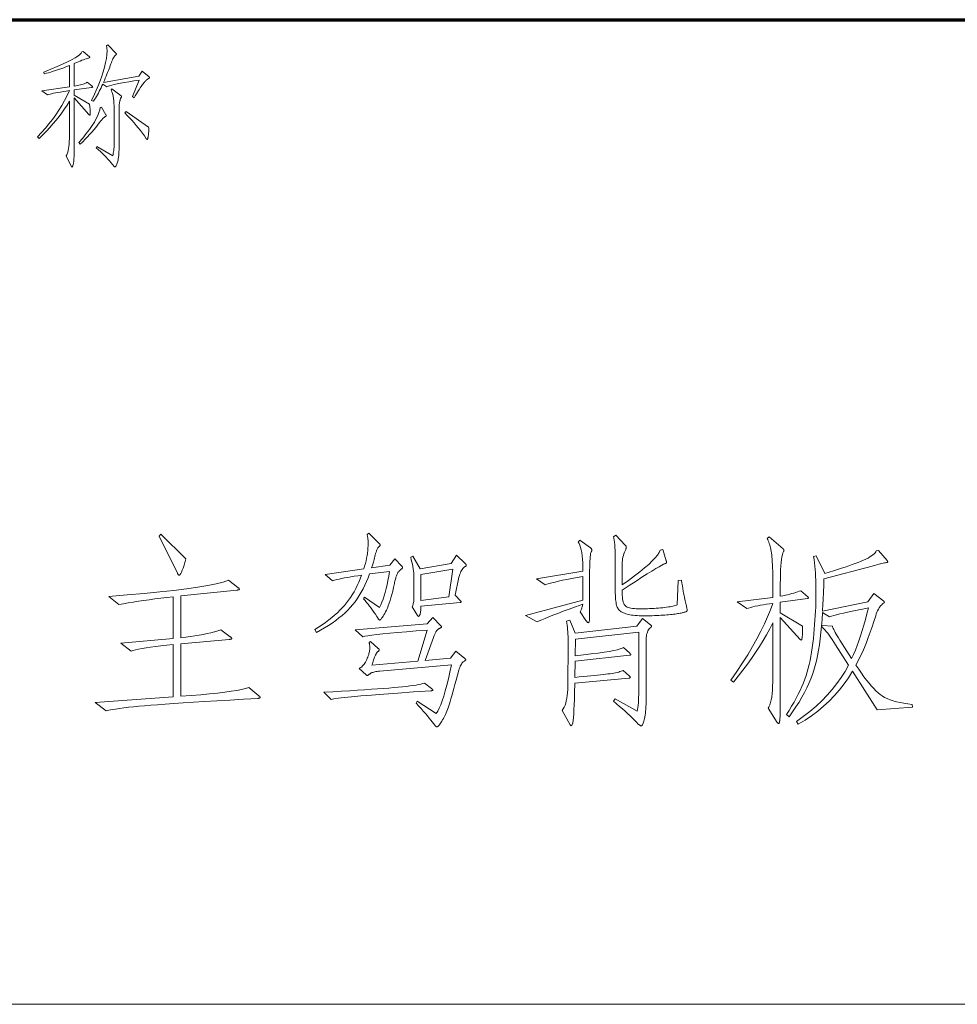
# Model space of a CAD drawing. Extents: x 0 to 1189, y 0 to 841.
# Tile 120 of 135: x 1119 to 1143, y 38 to 64. Entities that reach past the tile are written whole.
import ezdxf

# ---------------------------------------------------------------- set-up
doc = ezdxf.new("R2010")
doc.units = 0

msp = doc.modelspace()

# ---------------------------------------------------------------- linework, layer by layer
at = {"color": 5, "lineweight": 70}
msp.add_line((1064, 63.5), (1169, 63.5), dxfattribs=at)
at = {"color": 7, "lineweight": 13}
msp.add_line((1169, 38), (1064, 38), dxfattribs=at)
for points in [[(1121.958, 62.017), (1121.96, 62.016), (1121.962, 62.014), (1121.964, 62.013), (1121.965, 62.011), (1121.966, 62.009), (1121.967, 62.007), (1121.968, 62.006), (1121.969, 62.004), (1121.969, 62.002), (1121.969, 62), (1121.969, 61.998), (1121.968, 61.996), (1121.967, 61.993), (1121.966, 61.991), (1121.964, 61.989), (1121.961, 61.987), (1121.959, 61.985), (1121.956, 61.983), (1121.952, 61.981), (1121.948, 61.979), (1121.935, 61.971), (1121.922, 61.961), (1121.909, 61.951), (1121.896, 61.939), (1121.882, 61.926), (1121.868, 61.911), (1121.853, 61.896), (1121.838, 61.879), (1121.823, 61.861), (1121.808, 61.842), (1121.791, 61.82), (1121.773, 61.796), (1121.753, 61.768), (1121.732, 61.736), (1121.709, 61.702), (1121.685, 61.664), (1121.658, 61.623), (1121.631, 61.578), (1121.601, 61.53), (1121.57, 61.479), (1121.525, 61.511), (1121.698, 61.937), (1121.561, 61.914), (1121.436, 61.893), (1121.323, 61.872), (1121.222, 61.853), (1121.133, 61.835), (1121.056, 61.818), (1120.99, 61.803), (1120.937, 61.789), (1120.895, 61.776), (1120.866, 61.764), (1120.762, 61.833), (1120.739, 61.785), (1120.717, 61.738), (1120.693, 61.691), (1120.67, 61.646), (1120.646, 61.601), (1120.622, 61.557), (1120.598, 61.514), (1120.573, 61.471), (1120.548, 61.43), (1120.522, 61.389), (1120.47, 61.406), (1120.546, 61.57), (1120.614, 61.726), (1120.674, 61.875), (1120.726, 62.015), (1120.77, 62.147), (1120.805, 62.272), (1120.833, 62.388), (1120.853, 62.497), (1120.865, 62.597), (1120.869, 62.69), (1120.869, 62.706), (1120.869, 62.721), (1120.868, 62.736), (1120.867, 62.75), (1120.866, 62.764), (1120.864, 62.777), (1120.862, 62.79), (1120.86, 62.802), (1120.858, 62.814), (1120.855, 62.825), (1120.887, 62.853), (1121.109, 62.621), (1121.109, 62.619), (1121.11, 62.618), (1121.11, 62.617), (1121.111, 62.615), (1121.111, 62.614), (1121.112, 62.612), (1121.112, 62.611), (1121.112, 62.61), (1121.112, 62.608), (1121.112, 62.607), (1121.112, 62.605), (1121.112, 62.604), (1121.111, 62.603), (1121.11, 62.601), (1121.109, 62.6), (1121.108, 62.598), (1121.107, 62.597), (1121.105, 62.596), (1121.104, 62.594), (1121.102, 62.593), (1121.089, 62.584), (1121.076, 62.571), (1121.063, 62.555), (1121.05, 62.537), (1121.037, 62.514), (1121.024, 62.489), (1121.01, 62.46), (1120.996, 62.429), (1120.982, 62.394), (1120.968, 62.355), (1120.953, 62.315), (1120.938, 62.272), (1120.921, 62.228), (1120.904, 62.182), (1120.885, 62.135), (1120.866, 62.085), (1120.846, 62.034), (1120.824, 61.982), (1120.802, 61.927), (1120.779, 61.871), (1121.691, 62.041), (1121.782, 62.163)], [(1120.488, 61.778), (1120.49, 61.776), (1120.491, 61.774), (1120.493, 61.772), (1120.494, 61.77), (1120.495, 61.768), (1120.496, 61.766), (1120.497, 61.764), (1120.498, 61.762), (1120.498, 61.76), (1120.498, 61.759), (1120.498, 61.757), (1120.497, 61.755), (1120.495, 61.754), (1120.494, 61.752), (1120.491, 61.751), (1120.488, 61.75), (1120.484, 61.749), (1120.48, 61.748), (1120.476, 61.747), (1120.47, 61.746), (1120.019, 61.681), (1120.019, 61.549), (1120.415, 61.309), (1120.419, 61.285), (1120.422, 61.261), (1120.425, 61.238), (1120.428, 61.217), (1120.43, 61.196), (1120.432, 61.176), (1120.434, 61.157), (1120.435, 61.138), (1120.435, 61.121), (1120.436, 61.105), (1120.436, 61.09), (1120.435, 61.076), (1120.435, 61.064), (1120.434, 61.054), (1120.433, 61.045), (1120.432, 61.038), (1120.431, 61.032), (1120.43, 61.028), (1120.429, 61.026), (1120.427, 61.025), (1120.425, 61.025), (1120.423, 61.026), (1120.421, 61.026), (1120.419, 61.028), (1120.416, 61.029), (1120.413, 61.031), (1120.411, 61.033), (1120.407, 61.036), (1120.404, 61.039), (1120.401, 61.042), (1120.019, 61.476), (1120.019, 60.324), (1120.019, 60.236), (1120.018, 60.156), (1120.017, 60.082), (1120.016, 60.016), (1120.014, 59.958), (1120.012, 59.906), (1120.009, 59.862), (1120.006, 59.826), (1120.002, 59.796), (1119.999, 59.774), (1119.994, 59.757), (1119.99, 59.741), (1119.986, 59.727), (1119.982, 59.715), (1119.979, 59.705), (1119.975, 59.697), (1119.971, 59.691), (1119.967, 59.686), (1119.964, 59.683), (1119.96, 59.682), (1119.96, 59.682), (1119.959, 59.683), (1119.958, 59.683), (1119.957, 59.684), (1119.956, 59.685), (1119.955, 59.686), (1119.954, 59.687), (1119.953, 59.689), (1119.951, 59.691), (1119.95, 59.693), (1119.808, 59.97), (1119.824, 59.997), (1119.839, 60.03), (1119.852, 60.069), (1119.863, 60.113), (1119.873, 60.163), (1119.88, 60.218), (1119.887, 60.28), (1119.891, 60.347), (1119.894, 60.419), (1119.894, 60.498), (1119.894, 61.386), (1119.833, 61.287), (1119.768, 61.188), (1119.699, 61.091), (1119.626, 60.994), (1119.549, 60.897), (1119.469, 60.802), (1119.385, 60.706), (1119.297, 60.612), (1119.206, 60.518), (1119.11, 60.425), (1119.069, 60.466), (1119.172, 60.576), (1119.271, 60.687), (1119.365, 60.801), (1119.454, 60.918), (1119.539, 61.036), (1119.619, 61.157), (1119.695, 61.28), (1119.766, 61.406), (1119.833, 61.533), (1119.894, 61.663), (1119.81, 61.651), (1119.732, 61.639), (1119.66, 61.627), (1119.594, 61.615), (1119.535, 61.604), (1119.481, 61.593), (1119.434, 61.583), (1119.393, 61.572), (1119.358, 61.562), (1119.329, 61.552), (1119.18, 61.66), (1119.894, 61.76), (1119.894, 62.312), (1119.819, 62.284), (1119.746, 62.257), (1119.675, 62.231), (1119.607, 62.208), (1119.541, 62.185), (1119.476, 62.165), (1119.415, 62.145), (1119.355, 62.128), (1119.297, 62.111), (1119.242, 62.097), (1119.235, 62.142), (1119.414, 62.216), (1119.575, 62.285), (1119.719, 62.349), (1119.844, 62.409), (1119.951, 62.464), (1120.04, 62.514), (1120.111, 62.559), (1120.164, 62.599), (1120.2, 62.635), (1120.217, 62.666), (1120.252, 62.68), (1120.418, 62.541), (1120.42, 62.539), (1120.421, 62.538), (1120.422, 62.537), (1120.423, 62.535), (1120.423, 62.534), (1120.424, 62.533), (1120.425, 62.531), (1120.425, 62.53), (1120.425, 62.528), (1120.425, 62.527), (1120.425, 62.526), (1120.424, 62.524), (1120.424, 62.523), (1120.422, 62.521), (1120.421, 62.52), (1120.419, 62.519), (1120.417, 62.517), (1120.414, 62.516), (1120.411, 62.515), (1120.408, 62.513), (1120.386, 62.507), (1120.36, 62.499), (1120.331, 62.489), (1120.297, 62.478), (1120.26, 62.464), (1120.22, 62.448), (1120.175, 62.43), (1120.127, 62.41), (1120.075, 62.388), (1120.019, 62.364), (1120.019, 61.778), (1120.063, 61.785), (1120.104, 61.793), (1120.143, 61.801), (1120.18, 61.81), (1120.215, 61.82), (1120.248, 61.831), (1120.279, 61.842), (1120.308, 61.853), (1120.335, 61.865), (1120.359, 61.878)], [(1121.237, 61.524), (1121.238, 61.522), (1121.24, 61.52), (1121.24, 61.518), (1121.241, 61.516), (1121.242, 61.514), (1121.243, 61.512), (1121.243, 61.51), (1121.244, 61.508), (1121.244, 61.506), (1121.244, 61.504), (1121.244, 61.502), (1121.244, 61.5), (1121.243, 61.498), (1121.243, 61.496), (1121.242, 61.494), (1121.241, 61.492), (1121.24, 61.491), (1121.24, 61.489), (1121.238, 61.488), (1121.237, 61.486), (1121.233, 61.481), (1121.229, 61.474), (1121.225, 61.467), (1121.221, 61.458), (1121.217, 61.448), (1121.213, 61.437), (1121.209, 61.424), (1121.206, 61.411), (1121.202, 61.396), (1121.199, 61.38), (1121.196, 61.364), (1121.193, 61.347), (1121.19, 61.33), (1121.188, 61.312), (1121.186, 61.294), (1121.184, 61.276), (1121.183, 61.257), (1121.182, 61.238), (1121.182, 61.218), (1121.181, 61.198), (1121.181, 60.251), (1121.181, 60.189), (1121.18, 60.131), (1121.178, 60.077), (1121.175, 60.027), (1121.171, 59.981), (1121.167, 59.938), (1121.161, 59.9), (1121.155, 59.865), (1121.148, 59.834), (1121.14, 59.807), (1121.132, 59.784), (1121.124, 59.762), (1121.116, 59.744), (1121.109, 59.728), (1121.102, 59.714), (1121.095, 59.704), (1121.088, 59.695), (1121.082, 59.69), (1121.076, 59.686), (1121.07, 59.686), (1121.068, 59.686), (1121.066, 59.686), (1121.064, 59.687), (1121.062, 59.688), (1121.06, 59.689), (1121.058, 59.691), (1121.056, 59.693), (1121.054, 59.695), (1121.052, 59.697), (1121.05, 59.7), (1121.014, 59.747), (1120.976, 59.794), (1120.935, 59.842), (1120.893, 59.89), (1120.848, 59.938), (1120.8, 59.987), (1120.751, 60.035), (1120.699, 60.084), (1120.645, 60.133), (1120.588, 60.182), (1120.609, 60.217), (1121.018, 59.977), (1121.026, 60.007), (1121.032, 60.04), (1121.038, 60.075), (1121.043, 60.114), (1121.047, 60.155), (1121.05, 60.199), (1121.053, 60.246), (1121.055, 60.296), (1121.056, 60.348), (1121.057, 60.404), (1121.057, 61.115), (1121.056, 61.194), (1121.053, 61.268), (1121.049, 61.337), (1121.043, 61.401), (1121.036, 61.461), (1121.027, 61.516), (1121.016, 61.566), (1121.003, 61.611), (1120.989, 61.652), (1120.973, 61.687), (1120.994, 61.712)], [(1120.841, 61.035), (1120.843, 61.033), (1120.844, 61.031), (1120.845, 61.029), (1120.846, 61.027), (1120.847, 61.024), (1120.847, 61.022), (1120.848, 61.02), (1120.848, 61.018), (1120.848, 61.015), (1120.848, 61.013), (1120.848, 61.01), (1120.848, 61.008), (1120.847, 61.006), (1120.846, 61.004), (1120.844, 61.002), (1120.842, 61), (1120.84, 60.998), (1120.837, 60.997), (1120.834, 60.995), (1120.831, 60.994), (1120.822, 60.99), (1120.812, 60.985), (1120.802, 60.978), (1120.791, 60.969), (1120.779, 60.959), (1120.767, 60.947), (1120.754, 60.933), (1120.741, 60.918), (1120.727, 60.901), (1120.713, 60.883), (1120.67, 60.825), (1120.624, 60.767), (1120.576, 60.709), (1120.526, 60.649), (1120.473, 60.589), (1120.418, 60.528), (1120.361, 60.466), (1120.301, 60.403), (1120.24, 60.34), (1120.175, 60.276), (1120.137, 60.317), (1120.239, 60.436), (1120.33, 60.549), (1120.411, 60.655), (1120.482, 60.756), (1120.542, 60.85), (1120.592, 60.937), (1120.632, 61.019), (1120.661, 61.094), (1120.68, 61.163), (1120.689, 61.226), (1120.73, 61.236)], [(1121.948, 60.72), (1121.949, 60.693), (1121.95, 60.667), (1121.95, 60.642), (1121.95, 60.618), (1121.949, 60.595), (1121.948, 60.573), (1121.947, 60.551), (1121.945, 60.531), (1121.942, 60.511), (1121.939, 60.492), (1121.936, 60.475), (1121.933, 60.459), (1121.93, 60.445), (1121.927, 60.434), (1121.925, 60.423), (1121.922, 60.415), (1121.919, 60.409), (1121.917, 60.404), (1121.914, 60.401), (1121.912, 60.4), (1121.909, 60.401), (1121.907, 60.401), (1121.904, 60.402), (1121.902, 60.403), (1121.899, 60.405), (1121.896, 60.407), (1121.894, 60.409), (1121.891, 60.412), (1121.888, 60.415), (1121.886, 60.418), (1121.836, 60.489), (1121.785, 60.559), (1121.733, 60.628), (1121.679, 60.696), (1121.625, 60.763), (1121.569, 60.829), (1121.512, 60.894), (1121.454, 60.958), (1121.395, 61.022), (1121.334, 61.084), (1121.362, 61.125)], [(1122.909, 49.535), (1122.902, 49.502), (1122.894, 49.469), (1122.885, 49.438), (1122.877, 49.407), (1122.868, 49.377), (1122.858, 49.348), (1122.849, 49.319), (1122.838, 49.292), (1122.828, 49.265), (1122.817, 49.24), (1122.806, 49.216), (1122.796, 49.194), (1122.787, 49.175), (1122.778, 49.159), (1122.77, 49.145), (1122.763, 49.133), (1122.756, 49.124), (1122.75, 49.118), (1122.745, 49.114), (1122.74, 49.113), (1122.736, 49.113), (1122.732, 49.115), (1122.727, 49.118), (1122.723, 49.121), (1122.718, 49.126), (1122.713, 49.132), (1122.708, 49.139), (1122.703, 49.147), (1122.698, 49.156), (1122.693, 49.166), (1122.218, 50.121), (1122.265, 50.174)], [(1128.51, 49.345), (1128.513, 49.341), (1128.516, 49.337), (1128.518, 49.333), (1128.521, 49.329), (1128.522, 49.325), (1128.524, 49.322), (1128.525, 49.318), (1128.526, 49.315), (1128.526, 49.312), (1128.526, 49.308), (1128.526, 49.305), (1128.524, 49.301), (1128.521, 49.297), (1128.518, 49.292), (1128.513, 49.287), (1128.507, 49.282), (1128.5, 49.276), (1128.492, 49.269), (1128.483, 49.263), (1128.473, 49.256), (1128.463, 49.248), (1128.453, 49.239), (1128.443, 49.229), (1128.434, 49.219), (1128.425, 49.207), (1128.416, 49.195), (1128.407, 49.182), (1128.399, 49.168), (1128.391, 49.153), (1128.384, 49.137), (1128.376, 49.12), (1128.369, 49.101), (1128.362, 49.081), (1128.355, 49.059), (1128.348, 49.036), (1128.341, 49.011), (1128.334, 48.985), (1128.328, 48.957), (1128.321, 48.927), (1128.315, 48.897), (1128.293, 48.796), (1128.271, 48.702), (1128.248, 48.613), (1128.225, 48.531), (1128.203, 48.455), (1128.18, 48.385), (1128.157, 48.321), (1128.134, 48.263), (1128.111, 48.211), (1128.088, 48.165), (1128.066, 48.125), (1128.045, 48.088), (1128.025, 48.056), (1128.008, 48.029), (1127.992, 48.005), (1127.977, 47.986), (1127.964, 47.971), (1127.953, 47.96), (1127.943, 47.954), (1127.935, 47.952), (1127.932, 47.952), (1127.928, 47.953), (1127.924, 47.955), (1127.921, 47.957), (1127.916, 47.961), (1127.912, 47.965), (1127.908, 47.97), (1127.903, 47.975), (1127.898, 47.982), (1127.893, 47.989), (1127.858, 48.046), (1127.822, 48.102), (1127.785, 48.157), (1127.748, 48.21), (1127.711, 48.262), (1127.672, 48.312), (1127.633, 48.361), (1127.594, 48.409), (1127.553, 48.456), (1127.513, 48.501), (1127.544, 48.548), (1127.93, 48.279), (1127.962, 48.344), (1127.992, 48.416), (1128.022, 48.494), (1128.05, 48.578), (1128.076, 48.668), (1128.101, 48.765), (1128.125, 48.868), (1128.148, 48.977), (1128.169, 49.092), (1128.188, 49.213), (1127.671, 49.145), (1127.634, 49.044), (1127.594, 48.946), (1127.551, 48.852), (1127.505, 48.76), (1127.457, 48.672), (1127.405, 48.587), (1127.351, 48.505), (1127.294, 48.427), (1127.235, 48.351), (1127.172, 48.279), (1127.106, 48.209), (1127.035, 48.14), (1126.959, 48.072), (1126.878, 48.005), (1126.793, 47.94), (1126.702, 47.875), (1126.607, 47.812), (1126.507, 47.75), (1126.403, 47.689), (1126.293, 47.63), (1126.256, 47.703), (1126.352, 47.766), (1126.444, 47.828), (1126.531, 47.891), (1126.614, 47.953), (1126.693, 48.016), (1126.767, 48.079), (1126.837, 48.142), (1126.903, 48.205), (1126.965, 48.268), (1127.022, 48.332), (1127.075, 48.396), (1127.127, 48.464), (1127.177, 48.535), (1127.224, 48.609), (1127.27, 48.685), (1127.313, 48.765), (1127.354, 48.848), (1127.393, 48.933), (1127.43, 49.022), (1127.465, 49.113), (1127.367, 49.099), (1127.274, 49.085), (1127.187, 49.071), (1127.104, 49.057), (1127.026, 49.043), (1126.953, 49.029), (1126.885, 49.014), (1126.821, 49), (1126.763, 48.985), (1126.71, 48.97), (1126.525, 49.129), (1127.523, 49.277), (1127.544, 49.348), (1127.563, 49.418), (1127.58, 49.487), (1127.594, 49.555), (1127.606, 49.622), (1127.616, 49.688), (1127.624, 49.753), (1127.63, 49.817), (1127.633, 49.88), (1127.634, 49.942), (1127.634, 49.969), (1127.633, 49.995), (1127.632, 50.02), (1127.63, 50.044), (1127.627, 50.067), (1127.625, 50.089), (1127.621, 50.111), (1127.617, 50.131), (1127.613, 50.15), (1127.608, 50.169), (1127.655, 50.206), (1127.924, 49.931), (1127.928, 49.927), (1127.932, 49.923), (1127.935, 49.919), (1127.938, 49.915), (1127.94, 49.911), (1127.942, 49.907), (1127.944, 49.903), (1127.945, 49.899), (1127.945, 49.895), (1127.945, 49.892), (1127.945, 49.888), (1127.944, 49.884), (1127.942, 49.879), (1127.939, 49.875), (1127.935, 49.87), (1127.93, 49.865), (1127.925, 49.859), (1127.918, 49.854), (1127.911, 49.848), (1127.903, 49.841), (1127.895, 49.833), (1127.886, 49.822), (1127.877, 49.807), (1127.868, 49.788), (1127.858, 49.766), (1127.849, 49.74), (1127.839, 49.71), (1127.829, 49.678), (1127.819, 49.641), (1127.808, 49.601), (1127.798, 49.561), (1127.788, 49.523), (1127.778, 49.487), (1127.769, 49.454), (1127.761, 49.424), (1127.752, 49.396), (1127.745, 49.37), (1127.737, 49.347), (1127.73, 49.326), (1127.724, 49.308), (1128.194, 49.377), (1128.326, 49.535)], [(1133.119, 50.021), (1133.393, 49.82), (1133.401, 49.814), (1133.407, 49.808), (1133.412, 49.802), (1133.417, 49.797), (1133.421, 49.791), (1133.424, 49.786), (1133.427, 49.781), (1133.429, 49.776), (1133.43, 49.772), (1133.43, 49.768), (1133.43, 49.763), (1133.43, 49.759), (1133.429, 49.754), (1133.428, 49.749), (1133.426, 49.744), (1133.425, 49.738), (1133.423, 49.733), (1133.42, 49.727), (1133.418, 49.721), (1133.415, 49.715), (1133.406, 49.697), (1133.399, 49.67), (1133.393, 49.634), (1133.388, 49.589), (1133.383, 49.535), (1133.379, 49.473), (1133.376, 49.401), (1133.374, 49.321), (1133.373, 49.232), (1133.372, 49.134), (1133.372, 48.437), (1133.372, 48.356), (1133.372, 48.283), (1133.372, 48.216), (1133.371, 48.156), (1133.371, 48.104), (1133.37, 48.059), (1133.37, 48.021), (1133.369, 47.99), (1133.368, 47.966), (1133.367, 47.949), (1133.366, 47.936), (1133.364, 47.925), (1133.362, 47.915), (1133.36, 47.907), (1133.357, 47.899), (1133.354, 47.894), (1133.351, 47.889), (1133.347, 47.886), (1133.343, 47.884), (1133.338, 47.883), (1133.333, 47.884), (1133.328, 47.885), (1133.323, 47.888), (1133.317, 47.892), (1133.311, 47.897), (1133.305, 47.904), (1133.298, 47.911), (1133.292, 47.92), (1133.285, 47.93), (1133.277, 47.941), (1133.124, 48.168), (1133.134, 48.184), (1133.144, 48.201), (1133.153, 48.219), (1133.161, 48.237), (1133.168, 48.256), (1133.174, 48.276), (1133.18, 48.297), (1133.185, 48.318), (1133.189, 48.34), (1133.193, 48.363), (1133.01, 48.297), (1132.842, 48.235), (1132.688, 48.178), (1132.548, 48.125), (1132.423, 48.077), (1132.313, 48.033), (1132.217, 47.994), (1132.135, 47.96), (1132.068, 47.93), (1132.016, 47.904), (1131.709, 48.068), (1133.198, 48.469), (1133.198, 49.076), (1133.05, 49.051), (1132.912, 49.027), (1132.786, 49.003), (1132.672, 48.981), (1132.569, 48.959), (1132.477, 48.937), (1132.396, 48.917), (1132.326, 48.897), (1132.268, 48.878), (1132.221, 48.86), (1131.995, 49.018), (1133.198, 49.219), (1133.197, 49.331), (1133.193, 49.435), (1133.187, 49.53), (1133.179, 49.618), (1133.168, 49.698), (1133.154, 49.769), (1133.139, 49.832), (1133.12, 49.888), (1133.1, 49.935), (1133.077, 49.973)], [(1135.753, 48.986), (1135.765, 48.909), (1135.776, 48.837), (1135.787, 48.768), (1135.797, 48.704), (1135.808, 48.644), (1135.818, 48.589), (1135.828, 48.538), (1135.838, 48.491), (1135.847, 48.449), (1135.856, 48.411), (1135.865, 48.377), (1135.872, 48.345), (1135.879, 48.317), (1135.885, 48.292), (1135.89, 48.27), (1135.894, 48.252), (1135.897, 48.236), (1135.899, 48.223), (1135.901, 48.214), (1135.901, 48.208), (1135.901, 48.203), (1135.9, 48.199), (1135.899, 48.194), (1135.897, 48.19), (1135.895, 48.187), (1135.892, 48.183), (1135.889, 48.18), (1135.886, 48.176), (1135.882, 48.173), (1135.877, 48.171), (1135.871, 48.168), (1135.863, 48.165), (1135.853, 48.161), (1135.84, 48.158), (1135.825, 48.154), (1135.808, 48.149), (1135.788, 48.144), (1135.767, 48.139), (1135.743, 48.134), (1135.716, 48.128), (1135.688, 48.123), (1135.656, 48.117), (1135.623, 48.112), (1135.587, 48.107), (1135.549, 48.102), (1135.508, 48.097), (1135.465, 48.093), (1135.419, 48.089), (1135.371, 48.085), (1135.32, 48.081), (1135.268, 48.077), (1135.215, 48.074), (1135.162, 48.071), (1135.107, 48.069), (1135.052, 48.067), (1134.997, 48.065), (1134.94, 48.064), (1134.883, 48.063), (1134.825, 48.063), (1134.766, 48.062), (1134.708, 48.063), (1134.653, 48.065), (1134.6, 48.067), (1134.551, 48.071), (1134.503, 48.076), (1134.459, 48.081), (1134.417, 48.088), (1134.377, 48.096), (1134.341, 48.105), (1134.307, 48.115), (1134.275, 48.126), (1134.246, 48.139), (1134.219, 48.152), (1134.193, 48.167), (1134.171, 48.183), (1134.15, 48.2), (1134.132, 48.219), (1134.116, 48.239), (1134.102, 48.259), (1134.09, 48.282), (1134.08, 48.306), (1134.071, 48.335), (1134.063, 48.367), (1134.057, 48.404), (1134.051, 48.445), (1134.046, 48.489), (1134.042, 48.537), (1134.04, 48.59), (1134.038, 48.646), (1134.037, 48.706), (1134.037, 49.345), (1134.037, 49.458), (1134.036, 49.563), (1134.034, 49.66), (1134.031, 49.749), (1134.027, 49.83), (1134.022, 49.902), (1134.017, 49.966), (1134.01, 50.023), (1134.003, 50.071), (1133.995, 50.111), (1134.053, 50.153), (1134.296, 49.894), (1134.301, 49.888), (1134.306, 49.882), (1134.31, 49.876), (1134.313, 49.87), (1134.316, 49.865), (1134.318, 49.859), (1134.32, 49.854), (1134.322, 49.849), (1134.322, 49.844), (1134.323, 49.839), (1134.322, 49.834), (1134.322, 49.829), (1134.321, 49.824), (1134.32, 49.819), (1134.319, 49.813), (1134.317, 49.807), (1134.315, 49.802), (1134.312, 49.796), (1134.31, 49.79), (1134.307, 49.783), (1134.289, 49.745), (1134.272, 49.706), (1134.258, 49.666), (1134.246, 49.625), (1134.235, 49.583), (1134.227, 49.54), (1134.22, 49.497), (1134.215, 49.452), (1134.213, 49.407), (1134.212, 49.361), (1134.212, 48.86), (1134.382, 48.98), (1134.537, 49.093), (1134.675, 49.2), (1134.798, 49.3), (1134.905, 49.394), (1134.995, 49.481), (1135.07, 49.561), (1135.129, 49.635), (1135.172, 49.702), (1135.199, 49.762), (1135.273, 49.778), (1135.357, 49.488), (1135.359, 49.483), (1135.361, 49.478), (1135.363, 49.473), (1135.364, 49.468), (1135.365, 49.463), (1135.366, 49.459), (1135.367, 49.455), (1135.367, 49.451), (1135.368, 49.447), (1135.368, 49.443), (1135.367, 49.439), (1135.366, 49.436), (1135.364, 49.432), (1135.36, 49.429), (1135.356, 49.425), (1135.351, 49.422), (1135.344, 49.418), (1135.337, 49.415), (1135.329, 49.412), (1135.32, 49.409), (1135.288, 49.396), (1135.239, 49.371), (1135.172, 49.334), (1135.087, 49.284), (1134.985, 49.221), (1134.865, 49.146), (1134.728, 49.059), (1134.574, 48.959), (1134.401, 48.847), (1134.212, 48.722), (1134.213, 48.658), (1134.215, 48.6), (1134.22, 48.546), (1134.226, 48.498), (1134.234, 48.454), (1134.244, 48.416), (1134.256, 48.383), (1134.269, 48.356), (1134.284, 48.333), (1134.301, 48.316), (1134.322, 48.302), (1134.346, 48.289), (1134.374, 48.278), (1134.407, 48.269), (1134.444, 48.26), (1134.485, 48.254), (1134.531, 48.249), (1134.58, 48.245), (1134.634, 48.243), (1134.692, 48.242), (1134.752, 48.242), (1134.811, 48.243), (1134.87, 48.245), (1134.928, 48.247), (1134.986, 48.249), (1135.043, 48.252), (1135.099, 48.256), (1135.155, 48.261), (1135.21, 48.265), (1135.265, 48.271), (1135.318, 48.277), (1135.367, 48.283), (1135.413, 48.29), (1135.456, 48.297), (1135.495, 48.305), (1135.531, 48.312), (1135.564, 48.321), (1135.593, 48.329), (1135.62, 48.338), (1135.642, 48.348), (1135.669, 48.976)], [(1139.026, 48.553), (1139.029, 48.55), (1139.032, 48.547), (1139.034, 48.544), (1139.036, 48.542), (1139.038, 48.539), (1139.039, 48.536), (1139.041, 48.534), (1139.041, 48.531), (1139.042, 48.529), (1139.042, 48.527), (1139.042, 48.525), (1139.041, 48.523), (1139.04, 48.521), (1139.039, 48.519), (1139.037, 48.518), (1139.034, 48.516), (1139.032, 48.515), (1139.028, 48.513), (1139.025, 48.512), (1139.021, 48.511), (1138.313, 48.411), (1138.313, 48.136), (1138.889, 47.793), (1138.89, 47.725), (1138.889, 47.664), (1138.888, 47.61), (1138.885, 47.563), (1138.882, 47.524), (1138.878, 47.492), (1138.873, 47.467), (1138.867, 47.449), (1138.86, 47.438), (1138.852, 47.434), (1138.851, 47.434), (1138.849, 47.435), (1138.848, 47.436), (1138.846, 47.437), (1138.844, 47.438), (1138.842, 47.44), (1138.839, 47.442), (1138.837, 47.444), (1138.834, 47.447), (1138.831, 47.45), (1138.313, 48.015), (1138.313, 46.114), (1138.313, 45.981), (1138.313, 45.861), (1138.312, 45.752), (1138.311, 45.657), (1138.31, 45.573), (1138.308, 45.503), (1138.306, 45.444), (1138.303, 45.398), (1138.301, 45.365), (1138.298, 45.344), (1138.295, 45.33), (1138.291, 45.317), (1138.288, 45.306), (1138.285, 45.296), (1138.282, 45.288), (1138.28, 45.282), (1138.277, 45.276), (1138.274, 45.273), (1138.271, 45.271), (1138.269, 45.27), (1138.266, 45.27), (1138.263, 45.271), (1138.26, 45.273), (1138.257, 45.275), (1138.253, 45.278), (1138.25, 45.281), (1138.246, 45.285), (1138.242, 45.29), (1138.238, 45.295), (1138.234, 45.302), (1138.002, 45.666), (1138.015, 45.695), (1138.028, 45.724), (1138.039, 45.754), (1138.05, 45.785), (1138.059, 45.817), (1138.068, 45.849), (1138.076, 45.882), (1138.083, 45.916), (1138.089, 45.95), (1138.094, 45.985), (1138.099, 46.022), (1138.103, 46.063), (1138.107, 46.108), (1138.11, 46.157), (1138.112, 46.209), (1138.114, 46.265), (1138.116, 46.325), (1138.117, 46.388), (1138.118, 46.455), (1138.118, 46.526), (1138.118, 47.878), (1138.04, 47.725), (1137.956, 47.571), (1137.867, 47.418), (1137.773, 47.265), (1137.673, 47.112), (1137.569, 46.959), (1137.459, 46.806), (1137.344, 46.653), (1137.224, 46.5), (1137.099, 46.347), (1137.031, 46.394), (1137.187, 46.62), (1137.333, 46.84), (1137.468, 47.055), (1137.592, 47.263), (1137.706, 47.465), (1137.81, 47.661), (1137.903, 47.851), (1137.985, 48.035), (1138.057, 48.213), (1138.118, 48.384), (1138.033, 48.373), (1137.951, 48.36), (1137.873, 48.348), (1137.8, 48.335), (1137.73, 48.321), (1137.665, 48.307), (1137.603, 48.293), (1137.546, 48.278), (1137.492, 48.263), (1137.443, 48.247), (1137.194, 48.427), (1138.118, 48.538), (1138.118, 48.928), (1138.118, 49.032), (1138.117, 49.129), (1138.115, 49.221), (1138.113, 49.306), (1138.11, 49.385), (1138.106, 49.458), (1138.101, 49.525), (1138.096, 49.585), (1138.09, 49.64), (1138.084, 49.688), (1138.077, 49.733), (1138.068, 49.776), (1138.059, 49.818), (1138.049, 49.858), (1138.038, 49.897), (1138.026, 49.934), (1138.014, 49.97), (1138, 50.004), (1137.986, 50.037), (1137.97, 50.068), (1138.023, 50.105), (1138.387, 49.794), (1138.391, 49.79), (1138.395, 49.786), (1138.398, 49.782), (1138.401, 49.778), (1138.403, 49.775), (1138.405, 49.771), (1138.407, 49.768), (1138.408, 49.765), (1138.408, 49.762), (1138.409, 49.76), (1138.408, 49.757), (1138.408, 49.754), (1138.408, 49.751), (1138.407, 49.748), (1138.406, 49.744), (1138.405, 49.741), (1138.403, 49.737), (1138.402, 49.733), (1138.4, 49.729), (1138.398, 49.725), (1138.382, 49.69), (1138.368, 49.644), (1138.355, 49.588), (1138.344, 49.52), (1138.335, 49.442), (1138.327, 49.352), (1138.321, 49.252), (1138.317, 49.141), (1138.314, 49.019), (1138.313, 48.886), (1138.313, 48.569), (1138.38, 48.582), (1138.443, 48.595), (1138.503, 48.609), (1138.56, 48.622), (1138.614, 48.637), (1138.666, 48.651), (1138.714, 48.666), (1138.76, 48.681), (1138.802, 48.696), (1138.841, 48.712)], [(1141.734, 45.692), (1140.821, 45.629), (1140.182, 46.627), (1140.078, 46.458), (1139.966, 46.296), (1139.845, 46.142), (1139.717, 45.994), (1139.58, 45.853), (1139.436, 45.719), (1139.284, 45.593), (1139.123, 45.473), (1138.955, 45.36), (1138.778, 45.254), (1138.731, 45.323), (1138.909, 45.451), (1139.078, 45.584), (1139.238, 45.72), (1139.388, 45.861), (1139.528, 46.005), (1139.658, 46.153), (1139.779, 46.305), (1139.889, 46.461), (1139.99, 46.621), (1140.082, 46.785), (1139.744, 47.313), (1139.699, 47.383), (1139.656, 47.448), (1139.615, 47.507), (1139.576, 47.56), (1139.54, 47.608), (1139.505, 47.651), (1139.473, 47.688), (1139.443, 47.72), (1139.416, 47.746), (1139.39, 47.767), (1139.401, 47.814), (1139.665, 47.793), (1139.668, 47.777), (1139.674, 47.757), (1139.684, 47.732), (1139.698, 47.703), (1139.715, 47.669), (1139.736, 47.631), (1139.76, 47.588), (1139.788, 47.542), (1139.82, 47.49), (1139.855, 47.434), (1140.161, 46.954), (1140.21, 47.061), (1140.258, 47.174), (1140.304, 47.292), (1140.349, 47.415), (1140.393, 47.544), (1140.436, 47.678), (1140.478, 47.817), (1140.518, 47.962), (1140.556, 48.113), (1140.594, 48.268), (1140.442, 48.237), (1140.301, 48.208), (1140.171, 48.181), (1140.053, 48.155), (1139.947, 48.131), (1139.853, 48.109), (1139.77, 48.088), (1139.699, 48.069), (1139.639, 48.052), (1139.591, 48.036), (1139.406, 48.147), (1139.395, 47.966), (1139.38, 47.792), (1139.364, 47.625), (1139.345, 47.465), (1139.324, 47.313), (1139.301, 47.168), (1139.275, 47.029), (1139.247, 46.899), (1139.217, 46.775), (1139.185, 46.658), (1139.148, 46.544), (1139.105, 46.429), (1139.056, 46.312), (1139, 46.194), (1138.939, 46.074), (1138.872, 45.952), (1138.798, 45.829), (1138.718, 45.704), (1138.632, 45.577), (1138.541, 45.449), (1138.472, 45.502), (1138.542, 45.611), (1138.607, 45.718), (1138.668, 45.824), (1138.725, 45.927), (1138.778, 46.029), (1138.827, 46.13), (1138.871, 46.228), (1138.911, 46.325), (1138.947, 46.42), (1138.979, 46.513), (1139.007, 46.607), (1139.034, 46.704), (1139.059, 46.804), (1139.082, 46.907), (1139.103, 47.014), (1139.123, 47.123), (1139.14, 47.236), (1139.156, 47.352), (1139.17, 47.471), (1139.182, 47.593), (1139.192, 47.715), (1139.202, 47.835), (1139.21, 47.952), (1139.217, 48.066), (1139.224, 48.179), (1139.229, 48.288), (1139.232, 48.395), (1139.235, 48.5), (1139.237, 48.602), (1139.237, 48.701), (1139.237, 48.799), (1139.235, 48.894), (1139.232, 48.988), (1139.227, 49.08), (1139.221, 49.171), (1139.214, 49.26), (1139.206, 49.347), (1139.197, 49.433), (1139.186, 49.516), (1139.174, 49.599), (1139.243, 49.614), (1139.464, 49.155), (1139.58, 49.191), (1139.691, 49.225), (1139.797, 49.259), (1139.898, 49.292), (1139.995, 49.325), (1140.086, 49.356), (1140.173, 49.387), (1140.255, 49.417), (1140.332, 49.446), (1140.404, 49.475), (1140.471, 49.502), (1140.531, 49.53), (1140.586, 49.558), (1140.635, 49.585), (1140.677, 49.612), (1140.714, 49.64), (1140.744, 49.667), (1140.769, 49.693), (1140.787, 49.72), (1140.8, 49.746), (1140.853, 49.752), (1141.08, 49.493), (1141.083, 49.489), (1141.085, 49.485), (1141.088, 49.481), (1141.09, 49.477), (1141.092, 49.474), (1141.093, 49.471), (1141.094, 49.467), (1141.095, 49.464), (1141.095, 49.461), (1141.096, 49.459), (1141.095, 49.456), (1141.094, 49.454), (1141.093, 49.452), (1141.09, 49.449), (1141.088, 49.448), (1141.084, 49.446), (1141.08, 49.444), (1141.075, 49.443), (1141.07, 49.441), (1141.064, 49.44), (1141.037, 49.436), (1141.009, 49.43), (1140.977, 49.423), (1140.944, 49.416), (1140.908, 49.407), (1140.87, 49.398), (1140.83, 49.387), (1140.787, 49.376), (1140.742, 49.364), (1140.694, 49.351), (1139.443, 49.018), (1139.44, 48.912), (1139.437, 48.811), (1139.433, 48.715), (1139.43, 48.623), (1139.426, 48.538), (1139.422, 48.457), (1139.418, 48.381), (1139.415, 48.31), (1139.41, 48.244), (1139.406, 48.184), (1140.578, 48.427), (1140.737, 48.643), (1140.995, 48.437), (1140.998, 48.435), (1141.001, 48.433), (1141.003, 48.431), (1141.005, 48.429), (1141.007, 48.427), (1141.009, 48.425), (1141.01, 48.422), (1141.01, 48.42), (1141.011, 48.418), (1141.011, 48.416), (1141.011, 48.414), (1141.01, 48.412), (1141.009, 48.409), (1141.008, 48.407), (1141.006, 48.404), (1141.004, 48.402), (1141.001, 48.399), (1140.998, 48.396), (1140.994, 48.393), (1140.99, 48.39), (1140.964, 48.371), (1140.939, 48.35), (1140.916, 48.325), (1140.894, 48.297), (1140.873, 48.266), (1140.853, 48.231), (1140.834, 48.194), (1140.816, 48.153), (1140.799, 48.109), (1140.784, 48.062), (1140.738, 47.916), (1140.691, 47.773), (1140.643, 47.635), (1140.593, 47.501), (1140.543, 47.371), (1140.491, 47.245), (1140.438, 47.124), (1140.384, 47.007), (1140.328, 46.894), (1140.272, 46.785), (1140.344, 46.677), (1140.414, 46.575), (1140.481, 46.481), (1140.547, 46.395), (1140.611, 46.315), (1140.672, 46.243), (1140.732, 46.177), (1140.789, 46.119), (1140.844, 46.068), (1140.898, 46.025), (1140.953, 45.986), (1141.014, 45.95), (1141.082, 45.917), (1141.156, 45.887), (1141.236, 45.86), (1141.322, 45.835), (1141.415, 45.814), (1141.513, 45.795), (1141.618, 45.779), (1141.729, 45.766)], [(1130.152, 49.414), (1130.157, 49.409), (1130.162, 49.404), (1130.166, 49.399), (1130.169, 49.394), (1130.172, 49.389), (1130.174, 49.385), (1130.176, 49.381), (1130.177, 49.377), (1130.178, 49.373), (1130.178, 49.369), (1130.178, 49.365), (1130.177, 49.362), (1130.176, 49.358), (1130.173, 49.355), (1130.171, 49.351), (1130.167, 49.348), (1130.163, 49.344), (1130.158, 49.341), (1130.153, 49.338), (1130.147, 49.335), (1130.125, 49.321), (1130.105, 49.305), (1130.086, 49.286), (1130.068, 49.263), (1130.052, 49.237), (1130.037, 49.208), (1130.023, 49.176), (1130.01, 49.14), (1129.999, 49.102), (1129.988, 49.06), (1129.888, 48.596), (1130.031, 48.448), (1130.034, 48.445), (1130.036, 48.442), (1130.039, 48.439), (1130.041, 48.436), (1130.043, 48.433), (1130.044, 48.431), (1130.045, 48.428), (1130.046, 48.426), (1130.046, 48.424), (1130.047, 48.421), (1130.046, 48.419), (1130.045, 48.417), (1130.044, 48.416), (1130.042, 48.414), (1130.039, 48.412), (1130.035, 48.411), (1130.031, 48.409), (1130.026, 48.408), (1130.021, 48.407), (1130.015, 48.406), (1129.001, 48.311), (1129.001, 48.279), (1129, 48.25), (1128.999, 48.223), (1128.997, 48.198), (1128.995, 48.175), (1128.993, 48.155), (1128.99, 48.137), (1128.986, 48.121), (1128.982, 48.108), (1128.978, 48.097), (1128.973, 48.087), (1128.968, 48.079), (1128.964, 48.071), (1128.96, 48.065), (1128.956, 48.059), (1128.953, 48.055), (1128.949, 48.051), (1128.946, 48.049), (1128.943, 48.047), (1128.941, 48.047), (1128.938, 48.047), (1128.935, 48.047), (1128.932, 48.049), (1128.93, 48.05), (1128.927, 48.052), (1128.924, 48.054), (1128.921, 48.057), (1128.918, 48.06), (1128.915, 48.064), (1128.911, 48.068), (1128.774, 48.295), (1128.783, 48.314), (1128.791, 48.335), (1128.798, 48.357), (1128.805, 48.381), (1128.81, 48.406), (1128.814, 48.432), (1128.818, 48.459), (1128.82, 48.487), (1128.821, 48.517), (1128.822, 48.548), (1128.822, 49.029), (1128.821, 49.076), (1128.818, 49.125), (1128.814, 49.175), (1128.808, 49.228), (1128.801, 49.282), (1128.791, 49.338), (1128.78, 49.395), (1128.768, 49.454), (1128.753, 49.515), (1128.737, 49.578), (1128.795, 49.609), (1128.985, 49.282), (1129.788, 49.419), (1129.925, 49.63)], [(1129.825, 49.266), (1129.001, 49.129), (1129.001, 48.458), (1129.724, 48.553)], [(1124.804, 45.988), (1124.81, 45.983), (1124.816, 45.978), (1124.821, 45.973), (1124.825, 45.968), (1124.828, 45.964), (1124.831, 45.96), (1124.833, 45.956), (1124.835, 45.952), (1124.836, 45.949), (1124.836, 45.946), (1124.836, 45.942), (1124.834, 45.94), (1124.832, 45.937), (1124.828, 45.935), (1124.824, 45.932), (1124.819, 45.93), (1124.813, 45.929), (1124.806, 45.927), (1124.798, 45.926), (1124.789, 45.924), (1124.406, 45.902), (1124.047, 45.88), (1123.711, 45.86), (1123.397, 45.84), (1123.107, 45.821), (1122.84, 45.804), (1122.596, 45.788), (1122.375, 45.772), (1122.176, 45.758), (1122.001, 45.745), (1121.842, 45.732), (1121.693, 45.719), (1121.554, 45.706), (1121.424, 45.692), (1121.303, 45.678), (1121.192, 45.663), (1121.091, 45.648), (1121, 45.633), (1120.918, 45.618), (1120.845, 45.602), (1120.56, 45.819), (1122.582, 45.961), (1122.582, 47.318), (1122.416, 47.3), (1122.263, 47.282), (1122.123, 47.265), (1121.995, 47.247), (1121.88, 47.23), (1121.777, 47.212), (1121.688, 47.195), (1121.611, 47.178), (1121.546, 47.161), (1121.495, 47.144), (1121.231, 47.35), (1122.582, 47.476), (1122.582, 48.553), (1122.42, 48.535), (1122.262, 48.517), (1122.11, 48.498), (1121.962, 48.478), (1121.819, 48.458), (1121.681, 48.438), (1121.548, 48.417), (1121.42, 48.396), (1121.296, 48.375), (1121.178, 48.353), (1120.914, 48.564), (1121.391, 48.601), (1121.832, 48.64), (1122.235, 48.679), (1122.601, 48.719), (1122.93, 48.761), (1123.222, 48.803), (1123.477, 48.846), (1123.694, 48.89), (1123.875, 48.935), (1124.018, 48.981), (1124.261, 48.796), (1124.269, 48.79), (1124.276, 48.784), (1124.282, 48.779), (1124.288, 48.773), (1124.292, 48.769), (1124.296, 48.764), (1124.299, 48.76), (1124.301, 48.756), (1124.302, 48.752), (1124.303, 48.749), (1124.302, 48.746), (1124.3, 48.743), (1124.297, 48.74), (1124.292, 48.738), (1124.286, 48.736), (1124.278, 48.734), (1124.269, 48.732), (1124.259, 48.73), (1124.247, 48.729), (1124.234, 48.728), (1122.783, 48.575), (1122.783, 47.492), (1122.909, 47.508), (1123.03, 47.524), (1123.146, 47.542), (1123.257, 47.561), (1123.363, 47.581), (1123.464, 47.602), (1123.56, 47.624), (1123.651, 47.648), (1123.737, 47.672), (1123.817, 47.698), (1124.06, 47.519), (1124.068, 47.513), (1124.075, 47.507), (1124.082, 47.501), (1124.087, 47.496), (1124.092, 47.491), (1124.096, 47.486), (1124.099, 47.482), (1124.101, 47.478), (1124.102, 47.475), (1124.102, 47.471), (1124.102, 47.468), (1124.1, 47.465), (1124.096, 47.463), (1124.091, 47.46), (1124.085, 47.458), (1124.078, 47.456), (1124.069, 47.454), (1124.058, 47.453), (1124.047, 47.451), (1124.034, 47.45), (1122.783, 47.334), (1122.783, 45.977), (1123.052, 45.997), (1123.301, 46.017), (1123.528, 46.038), (1123.735, 46.06), (1123.922, 46.083), (1124.087, 46.106), (1124.232, 46.131), (1124.355, 46.156), (1124.458, 46.182), (1124.541, 46.209)], [(1130.136, 46.959), (1130.141, 46.955), (1130.146, 46.951), (1130.15, 46.947), (1130.153, 46.943), (1130.156, 46.939), (1130.158, 46.936), (1130.16, 46.932), (1130.162, 46.929), (1130.162, 46.925), (1130.163, 46.922), (1130.162, 46.919), (1130.161, 46.916), (1130.16, 46.913), (1130.158, 46.91), (1130.155, 46.906), (1130.151, 46.903), (1130.147, 46.9), (1130.142, 46.897), (1130.137, 46.894), (1130.131, 46.89), (1130.113, 46.881), (1130.096, 46.867), (1130.08, 46.851), (1130.064, 46.832), (1130.049, 46.81), (1130.035, 46.785), (1130.021, 46.756), (1130.008, 46.725), (1129.995, 46.69), (1129.983, 46.653), (1129.948, 46.521), (1129.915, 46.398), (1129.884, 46.284), (1129.855, 46.178), (1129.828, 46.081), (1129.803, 45.993), (1129.78, 45.914), (1129.759, 45.844), (1129.739, 45.782), (1129.722, 45.729), (1129.705, 45.681), (1129.689, 45.636), (1129.672, 45.592), (1129.654, 45.55), (1129.637, 45.509), (1129.619, 45.471), (1129.601, 45.434), (1129.583, 45.4), (1129.564, 45.367), (1129.545, 45.336), (1129.527, 45.307), (1129.51, 45.282), (1129.494, 45.259), (1129.48, 45.24), (1129.467, 45.223), (1129.455, 45.209), (1129.444, 45.199), (1129.435, 45.191), (1129.427, 45.187), (1129.421, 45.185), (1129.415, 45.186), (1129.409, 45.187), (1129.403, 45.189), (1129.397, 45.192), (1129.391, 45.196), (1129.385, 45.201), (1129.379, 45.206), (1129.373, 45.212), (1129.367, 45.22), (1129.36, 45.228), (1129.33, 45.269), (1129.295, 45.313), (1129.257, 45.361), (1129.214, 45.413), (1129.168, 45.469), (1129.117, 45.529), (1129.062, 45.592), (1129.004, 45.658), (1128.941, 45.729), (1128.875, 45.803), (1128.906, 45.851), (1129.397, 45.534), (1129.436, 45.594), (1129.476, 45.669), (1129.515, 45.758), (1129.554, 45.862), (1129.594, 45.981), (1129.634, 46.115), (1129.673, 46.263), (1129.713, 46.426), (1129.753, 46.603), (1129.793, 46.795), (1127.94, 46.632), (1127.902, 46.627), (1127.868, 46.622), (1127.835, 46.617), (1127.806, 46.611), (1127.779, 46.604), (1127.755, 46.597), (1127.734, 46.589), (1127.716, 46.581), (1127.7, 46.572), (1127.687, 46.563), (1127.676, 46.554), (1127.665, 46.546), (1127.656, 46.539), (1127.647, 46.533), (1127.639, 46.528), (1127.632, 46.523), (1127.626, 46.52), (1127.621, 46.518), (1127.616, 46.516), (1127.613, 46.516), (1127.61, 46.516), (1127.607, 46.516), (1127.603, 46.517), (1127.6, 46.518), (1127.597, 46.52), (1127.594, 46.521), (1127.591, 46.523), (1127.588, 46.526), (1127.584, 46.529), (1127.581, 46.532), (1127.402, 46.7), (1127.425, 46.712), (1127.447, 46.726), (1127.468, 46.743), (1127.489, 46.762), (1127.509, 46.784), (1127.528, 46.808), (1127.546, 46.834), (1127.564, 46.863), (1127.581, 46.894), (1127.597, 46.927), (1127.612, 46.962), (1127.626, 46.994), (1127.637, 47.026), (1127.648, 47.056), (1127.656, 47.084), (1127.664, 47.112), (1127.669, 47.138), (1127.673, 47.162), (1127.675, 47.185), (1127.676, 47.207), (1127.676, 47.228), (1127.676, 47.247), (1127.675, 47.266), (1127.674, 47.283), (1127.672, 47.3), (1127.671, 47.315), (1127.668, 47.329), (1127.666, 47.342), (1127.663, 47.355), (1127.66, 47.366), (1127.697, 47.392), (1127.898, 47.218), (1127.902, 47.215), (1127.906, 47.211), (1127.909, 47.208), (1127.911, 47.204), (1127.914, 47.201), (1127.916, 47.197), (1127.917, 47.193), (1127.918, 47.189), (1127.919, 47.185), (1127.919, 47.181), (1127.919, 47.177), (1127.918, 47.172), (1127.916, 47.168), (1127.914, 47.164), (1127.911, 47.159), (1127.908, 47.155), (1127.904, 47.15), (1127.899, 47.145), (1127.893, 47.141), (1127.887, 47.136), (1127.881, 47.131), (1127.875, 47.125), (1127.868, 47.117), (1127.862, 47.109), (1127.856, 47.1), (1127.849, 47.09), (1127.843, 47.079), (1127.837, 47.068), (1127.83, 47.055), (1127.824, 47.041), (1127.818, 47.026), (1127.81, 47.008), (1127.803, 46.987), (1127.794, 46.965), (1127.786, 46.94), (1127.776, 46.913), (1127.767, 46.883), (1127.756, 46.851), (1127.746, 46.816), (1127.734, 46.78), (1128.922, 46.885), (1129.16, 47.693), (1128.88, 47.67), (1128.625, 47.649), (1128.396, 47.628), (1128.192, 47.609), (1128.013, 47.591), (1127.859, 47.574), (1127.731, 47.559), (1127.627, 47.544), (1127.549, 47.531), (1127.497, 47.519), (1127.301, 47.698), (1129.16, 47.851), (1129.307, 48.02), (1129.519, 47.804), (1129.522, 47.801), (1129.524, 47.797), (1129.527, 47.794), (1129.529, 47.791), (1129.531, 47.788), (1129.532, 47.785), (1129.533, 47.782), (1129.534, 47.778), (1129.534, 47.775), (1129.534, 47.772), (1129.534, 47.769), (1129.533, 47.766), (1129.53, 47.762), (1129.527, 47.759), (1129.523, 47.755), (1129.517, 47.751), (1129.511, 47.747), (1129.504, 47.743), (1129.496, 47.739), (1129.487, 47.735), (1129.478, 47.731), (1129.469, 47.726), (1129.46, 47.72), (1129.451, 47.714), (1129.443, 47.708), (1129.435, 47.701), (1129.427, 47.694), (1129.419, 47.686), (1129.412, 47.678), (1129.405, 47.669), (1129.398, 47.659), (1129.391, 47.648), (1129.384, 47.635), (1129.376, 47.621), (1129.369, 47.605), (1129.361, 47.588), (1129.353, 47.569), (1129.345, 47.548), (1129.337, 47.526), (1129.329, 47.503), (1129.112, 46.901), (1129.772, 46.964), (1129.909, 47.149)], [(1134.74, 47.989), (1134.951, 47.825), (1134.956, 47.822), (1134.96, 47.819), (1134.964, 47.815), (1134.968, 47.812), (1134.971, 47.809), (1134.973, 47.806), (1134.975, 47.803), (1134.976, 47.8), (1134.977, 47.796), (1134.977, 47.793), (1134.977, 47.79), (1134.976, 47.787), (1134.975, 47.784), (1134.974, 47.781), (1134.972, 47.777), (1134.97, 47.774), (1134.967, 47.771), (1134.964, 47.768), (1134.96, 47.765), (1134.956, 47.762), (1134.934, 47.742), (1134.914, 47.721), (1134.897, 47.697), (1134.882, 47.67), (1134.869, 47.641), (1134.859, 47.61), (1134.85, 47.576), (1134.844, 47.54), (1134.841, 47.502), (1134.84, 47.461), (1134.84, 46.004), (1134.839, 45.923), (1134.838, 45.848), (1134.836, 45.777), (1134.832, 45.71), (1134.828, 45.647), (1134.823, 45.589), (1134.817, 45.536), (1134.809, 45.487), (1134.801, 45.442), (1134.792, 45.402), (1134.783, 45.366), (1134.774, 45.333), (1134.765, 45.305), (1134.757, 45.28), (1134.749, 45.259), (1134.741, 45.242), (1134.734, 45.229), (1134.726, 45.219), (1134.72, 45.214), (1134.713, 45.212), (1134.707, 45.212), (1134.7, 45.214), (1134.693, 45.216), (1134.685, 45.219), (1134.678, 45.224), (1134.669, 45.229), (1134.661, 45.235), (1134.652, 45.242), (1134.643, 45.25), (1134.634, 45.259), (1134.586, 45.309), (1134.534, 45.361), (1134.479, 45.414), (1134.419, 45.47), (1134.357, 45.529), (1134.291, 45.589), (1134.221, 45.651), (1134.147, 45.715), (1134.071, 45.782), (1133.99, 45.851), (1134.032, 45.914), (1134.608, 45.592), (1134.616, 45.638), (1134.623, 45.689), (1134.629, 45.746), (1134.635, 45.808), (1134.639, 45.876), (1134.643, 45.949), (1134.646, 46.027), (1134.648, 46.11), (1134.649, 46.2), (1134.65, 46.294), (1134.65, 47.635), (1133.008, 47.455), (1132.998, 47.028), (1133.216, 47.052), (1133.414, 47.075), (1133.591, 47.098), (1133.748, 47.12), (1133.883, 47.141), (1133.998, 47.162), (1134.092, 47.182), (1134.165, 47.202), (1134.217, 47.221), (1134.249, 47.239), (1134.412, 47.091), (1134.417, 47.087), (1134.422, 47.083), (1134.426, 47.079), (1134.429, 47.075), (1134.432, 47.072), (1134.434, 47.069), (1134.436, 47.065), (1134.438, 47.062), (1134.438, 47.06), (1134.439, 47.057), (1134.438, 47.054), (1134.437, 47.052), (1134.435, 47.05), (1134.433, 47.047), (1134.429, 47.046), (1134.425, 47.044), (1134.421, 47.042), (1134.415, 47.041), (1134.409, 47.039), (1134.402, 47.038), (1132.998, 46.885), (1132.987, 46.468), (1133.099, 46.479), (1133.205, 46.489), (1133.306, 46.498), (1133.401, 46.507), (1133.49, 46.516), (1133.573, 46.525), (1133.65, 46.533), (1133.722, 46.541), (1133.787, 46.548), (1133.847, 46.555), (1133.903, 46.562), (1133.954, 46.57), (1134.002, 46.578), (1134.047, 46.587), (1134.088, 46.596), (1134.125, 46.605), (1134.159, 46.615), (1134.189, 46.625), (1134.215, 46.636), (1134.238, 46.648), (1134.396, 46.51), (1134.402, 46.504), (1134.408, 46.498), (1134.413, 46.493), (1134.417, 46.488), (1134.42, 46.483), (1134.423, 46.479), (1134.425, 46.475), (1134.427, 46.472), (1134.428, 46.468), (1134.428, 46.466), (1134.428, 46.463), (1134.427, 46.461), (1134.425, 46.458), (1134.422, 46.456), (1134.419, 46.454), (1134.415, 46.453), (1134.41, 46.451), (1134.404, 46.449), (1134.398, 46.448), (1134.391, 46.447), (1132.987, 46.315), (1132.982, 46.067), (1132.978, 45.904), (1132.973, 45.759), (1132.967, 45.631), (1132.961, 45.52), (1132.953, 45.426), (1132.944, 45.349), (1132.934, 45.289), (1132.923, 45.246), (1132.91, 45.22), (1132.897, 45.212), (1132.895, 45.212), (1132.893, 45.213), (1132.89, 45.214), (1132.888, 45.216), (1132.885, 45.218), (1132.883, 45.221), (1132.88, 45.225), (1132.877, 45.229), (1132.874, 45.233), (1132.871, 45.238), (1132.665, 45.613), (1132.691, 45.651), (1132.715, 45.694), (1132.735, 45.743), (1132.754, 45.798), (1132.769, 45.858), (1132.782, 45.925), (1132.792, 45.997), (1132.8, 46.074), (1132.805, 46.157), (1132.807, 46.246), (1132.818, 47.339), (1132.818, 47.404), (1132.816, 47.467), (1132.814, 47.529), (1132.811, 47.589), (1132.807, 47.648), (1132.803, 47.705), (1132.797, 47.761), (1132.791, 47.816), (1132.784, 47.868), (1132.776, 47.92), (1132.86, 47.952), (1132.998, 47.614), (1134.597, 47.793)], [(1129.276, 46.178), (1129.283, 46.173), (1129.289, 46.168), (1129.295, 46.163), (1129.299, 46.159), (1129.303, 46.155), (1129.307, 46.151), (1129.309, 46.147), (1129.311, 46.144), (1129.312, 46.141), (1129.313, 46.138), (1129.312, 46.136), (1129.31, 46.133), (1129.307, 46.131), (1129.303, 46.129), (1129.298, 46.127), (1129.292, 46.125), (1129.284, 46.124), (1129.276, 46.122), (1129.266, 46.121), (1129.255, 46.12), (1128.809, 46.089), (1128.405, 46.06), (1128.043, 46.033), (1127.723, 46.008), (1127.444, 45.985), (1127.207, 45.964), (1127.012, 45.945), (1126.859, 45.927), (1126.748, 45.912), (1126.678, 45.898), (1126.488, 46.083), (1126.723, 46.096), (1126.946, 46.11), (1127.157, 46.122), (1127.356, 46.135), (1127.543, 46.147), (1127.718, 46.159), (1127.881, 46.17), (1128.032, 46.181), (1128.172, 46.191), (1128.299, 46.202), (1128.416, 46.212), (1128.525, 46.222), (1128.625, 46.233), (1128.717, 46.245), (1128.801, 46.256), (1128.876, 46.268), (1128.942, 46.281), (1129, 46.294), (1129.05, 46.307), (1129.091, 46.32)]]:
    msp.add_lwpolyline(points, close=True, dxfattribs=at)

doc.saveas('drawing.dxf')
